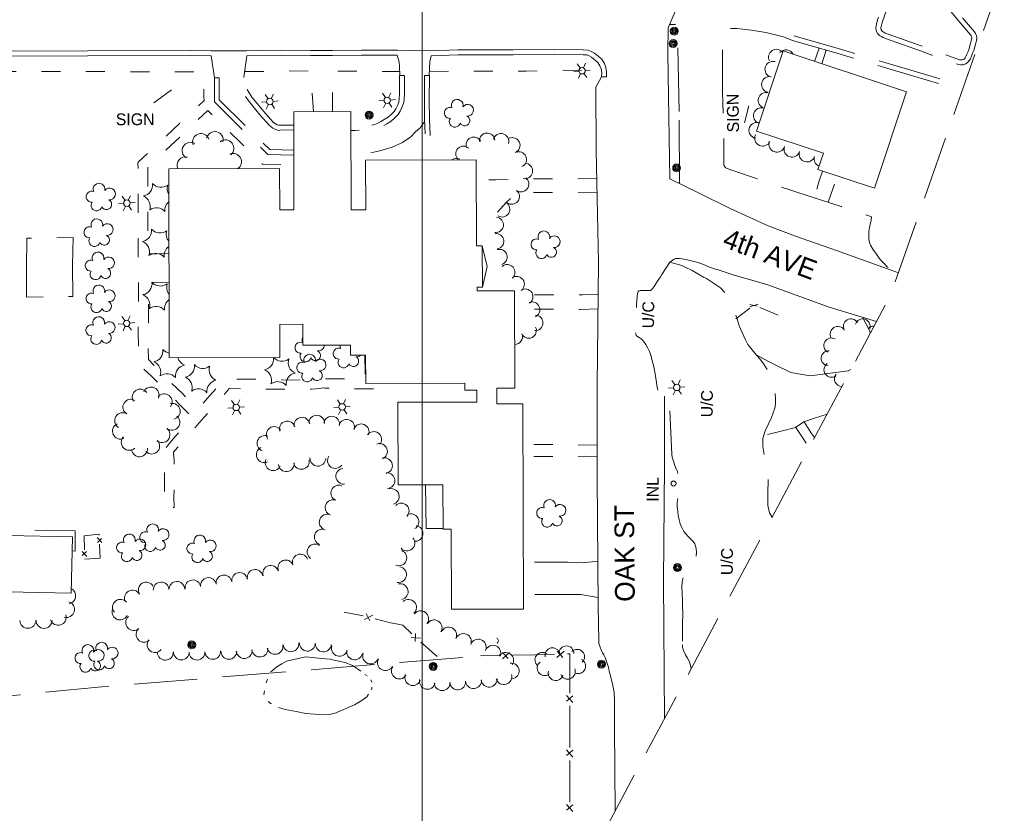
# Model space of a CAD drawing. Header units: feet. Extents: x 189384 to 191650, y 256970 to 258544.
# Tile 9 of 11: x 190796 to 191295, y 257575 to 257977. Entities that reach past the tile are written whole.
import ezdxf
from ezdxf.enums import TextEntityAlignment as Align

# ---------------------------------------------------------------- set-up
doc = ezdxf.new("R2010")
doc.units = ezdxf.units.FT
doc.header["$MEASUREMENT"] = 0
for name, pattern in [('DGN Style 3', [45.057933, 32.184238, -12.873695]), ('DGN Style 5', [22.528966, 9.655271, -12.873695]), ('DGN Style 6', [61.21442, 0.032184, -12.873695, 22.528966, -12.873695, 0.032184, -12.873695])]:
    doc.linetypes.add(name, pattern=pattern)
for name, color, linetype, lineweight in [('E_BMGRD', 73, 'Egr', 0), ('E_DWY', 73, 'DGN Style 3', 0), ('E_LAND_Vegetation', 21, 'Continuous', 0), ('E_MAP_GridLines', 251, 'Continuous', 0), ('E_MAP_Limits', 21, 'DGN Style 3', 0), ('E_MISCPROP', 40, 'Continuous', 0), ('E_MISCPROP_HvyDash', 54, 'DGN Style 3', 13), ('E_MISCPROP_HvyLine', 54, 'Continuous', 13), ('E_MISCPROP_Railing', 40, 'Continuous', 0), ('E_PATH_Sidewalk', 73, 'DGN Style 5', 0), ('E_RDWY', 40, 'Continuous', 13), ('E_RDWY_Name', 221, 'Continuous', 0), ('E_WTR', 251, 'DGN Style 6', 0)]:
    doc.layers.add(name, color=color, linetype=linetype, lineweight=lineweight)
doc.styles.add('Style-IGR_FONT_0', font='IGR_FONT_0.shx')
doc.linetypes.add('Egr', pattern='A,0.1,[13,dgnlstyle-ewdotudls.shx,S=0.0004,R=0,X=0,Y=0],0.1', length=0.2)

# ---------------------------------------------------------------- blocks, each defined once
blk = doc.blocks.new('UCR')
at = {"layer": 'E_RDWY_Name', "style": 'Style-IGR_FONT_0'}
blk.add_text('U/C', height=6, rotation=359.9999, dxfattribs=at).set_placement((-0.45, 0.4), align=Align.MIDDLE_CENTER)
blk = doc.blocks.new('UCA')
at = {"layer": 'E_BMGRD', "color": 51, "linetype": 'Continuous', "lineweight": 0, "style": 'Style-IGR_FONT_0'}
blk.add_text('U/C', height=6, rotation=359.9999, dxfattribs=at).set_placement((-0.45, 0), align=Align.MIDDLE_CENTER)
blk = doc.blocks.new('CULVRT')
at = {"layer": 'E_MISCPROP_Railing', "color": 40, "linetype": 'Continuous', "lineweight": 0}
blk.add_arc((10, 7.5), 12.5, 216.8789, 323.1184, dxfattribs=at)
blk = doc.blocks.new('INL_4')
at = {"layer": 'E_MISCPROP_Railing', "color": 40, "linetype": 'Continuous', "lineweight": 0, "style": 'Style-IGR_FONT_0'}
blk.add_text('INL', height=6, rotation=359.9999, dxfattribs=at).set_placement((-5.74, -3.01))
blk = doc.blocks.new('POLE_1')
at = {"layer": 'E_MISCPROP', "color": 20, "linetype": 'Continuous', "lineweight": 0}
for centre, radius in [((-0.01, 0.02), 2.02), ((-0.01, 0.03), 1.52), ((0, -0.01), 1.01), ((0, 0), 0.502)]:
    blk.add_circle(centre, radius, dxfattribs=at)
blk = doc.blocks.new('LTP_2')
at = {"layer": 'E_MISCPROP', "color": 20, "linetype": 'Continuous', "lineweight": 0}
for p, q in [((-1.63, 0.07), (-4.24, 0.14)), ((-0.8, 1.43), (-2, 3.73)), ((0.9, 1.42), (2.27, 3.65)), ((-0.88, -1.42), (-2.24, -3.61)), ((0.76, -1.47), (2, -3.65)), ((1.64, -0.02), (4.16, -0.09))]:
    blk.add_line(p, q, dxfattribs=at)
blk.add_circle((0, 0), 1.64, dxfattribs=at)
blk = doc.blocks.new('SIGN_3')
at = {"layer": 'E_MISCPROP', "color": 20, "linetype": 'Continuous', "lineweight": 0, "style": 'Style-IGR_FONT_0'}
blk.add_text('SIGN', height=6, rotation=360, dxfattribs=at).set_placement((-9.61, -0.01), align=Align.MIDDLE_LEFT)
blk = doc.blocks.new('SIGN_4')
at = {"layer": 'E_MISCPROP', "color": 20, "linetype": 'Continuous', "lineweight": 0, "style": 'Style-IGR_FONT_0'}
blk.add_text('SIGN', height=6, rotation=359.9999, dxfattribs=at).set_placement((-9.6, -0.01), align=Align.MIDDLE_LEFT)
blk = doc.blocks.new('TREE')
at = {"layer": 'E_LAND_Vegetation', "color": 93, "linetype": 'Continuous', "lineweight": 0}
for centre, radius, start, end in [((-1.47, 4.28), 2.78, 1.3945, 209.1675), ((3.57, 2.42), 2.97, 278.4236, 139.6575), ((-4.47, 0.2), 2.78, 78.0715, 279.0825), ((-2.01, -4.2), 2.61, 140.7796, 358.7122), ((3.46, -3.43), 2.97, 196.0744, 79.0477)]:
    blk.add_arc(centre, radius, start, end, dxfattribs=at)
blk = doc.blocks.new('PINEL')
at = {"layer": 'E_LAND_Vegetation', "color": 93, "linetype": 'Continuous', "lineweight": 0}
for centre, start, end in [((-8.14, 7.32), 275.2112, 0.9762), ((2.26, 10.71), 215.2112, 300.9762), ((10.41, 3.41), 155.2113, 240.9762), ((-10.4, -3.39), 335.2112, 60.9762), ((-2.25, -10.7), 35.2113, 120.9762), ((8.15, -7.3), 95.2113, 180.9762)]:
    blk.add_arc(centre, 5.72, start, end, dxfattribs=at)

msp = doc.modelspace()

# ---------------------------------------------------------------- linework, layer by layer
at = {"layer": 'E_DWY', "color": 51, "linetype": 'DGN Style 3', "lineweight": 0, "flags": 128}
for points in [[(191252.83, 257961.38), (191235.14, 257967.76), (191233.95, 257968.2), (191233, 257968.7), (191232.1, 257969.26), (191231.27, 257970.04), (191230.57, 257971.18), (191230.19, 257972.75), (191230.39, 257974.18), (191230.75, 257975.84), (191231.28, 257977.61), (191231.82, 257979.1), (191232.22, 257980.16), (191232.61, 257981.14), (191232.9, 257981.89), (191233.2, 257982.8), (191233.5, 257983.66), (191234.41, 257985.23), (191235.8, 257986), (191236.75, 257986.27), (191237.48, 257986.45), (191242.05, 257987.38), (191249.45, 257989.02), (191254.73, 257989.92), (191256.73, 257990.31), (191258.89, 257990.16), (191261.17, 257989.79), (191262.94, 257989.49), (191264.87, 257988.66), (191266.25, 257987.59), (191267.39, 257986.36), (191268.22, 257985.28), (191268.6, 257984.86), (191274.21, 257978.14)], [(191253.68, 257963.74), (191236, 257970.1), (191234.98, 257970.49), (191234.24, 257970.88), (191233.63, 257971.25), (191233.23, 257971.63), (191232.91, 257972.16), (191232.73, 257972.88), (191232.85, 257973.74), (191233.17, 257975.21), (191233.66, 257976.83), (191234.17, 257978.24), (191234.55, 257979.26), (191234.93, 257980.23), (191235.25, 257981.04), (191235.56, 257981.99), (191235.78, 257982.6), (191236.23, 257983.38), (191236.76, 257983.68), (191237.39, 257983.85), (191238.03, 257984.01), (191242.57, 257984.93), (191249.93, 257986.56), (191255.19, 257987.46), (191256.88, 257987.79), (191258.6, 257987.67), (191260.76, 257987.32), (191262.22, 257987.08), (191263.59, 257986.49), (191264.56, 257985.74), (191265.48, 257984.75), (191266.3, 257983.67), (191266.72, 257983.22), (191272.29, 257976.54)], [(191130.42, 257930.72), (191129.52, 257974.83), (191125.52, 257974.87)], [(191274.19, 257978.16), (191280.23, 257971.09), (191280.75, 257970.2), (191281.29, 257969.18), (191281.41, 257967.9), (191281.23, 257966.76), (191280.85, 257965.28), (191280.35, 257963.42), (191279.83, 257961.67), (191279.31, 257960.19), (191278.73, 257958.71), (191278.14, 257957.43), (191277.58, 257956.49), (191276.89, 257955.67), (191275.78, 257954.78), (191274.41, 257954.4), (191273.24, 257954.31), (191272.09, 257954.47), (191258.55, 257959.34), (191252.84, 257961.38)], [(191272.29, 257976.54), (191278.18, 257969.64), (191278.56, 257968.99), (191278.85, 257968.45), (191278.89, 257967.98), (191278.78, 257967.26), (191278.43, 257965.91), (191277.95, 257964.09), (191277.46, 257962.45), (191276.96, 257961.06), (191276.43, 257959.69), (191275.92, 257958.6), (191275.53, 257957.93), (191275.14, 257957.47), (191274.62, 257957.06), (191273.97, 257956.87), (191273.31, 257956.82), (191272.69, 257956.91), (191259.39, 257961.69), (191253.68, 257963.74)], [(191187.95, 257966.72), (191183.37, 257968.54), (191174.35, 257970.7), (191167.04, 257971.94), (191159.68, 257972.76), (191156.21, 257972.7), (191155.28, 257972.56), (191154.39, 257972.14), (191153.69, 257971.51), (191152.81, 257969.16), (191152.6, 257967.92), (191152.51, 257967.05), (191152.48, 257966.81), (191152.37, 257940.41), (191153.04, 257915.65), (191153.1, 257903.66), (191153.22, 257903.14), (191153.57, 257902.54), (191154.13, 257902.16), (191154.79, 257901.78), (191155.27, 257901.55), (191155.61, 257901.39), (191186.99, 257890.79), (191197.39, 257887.45), (191212.61, 257882.55), (191216.06, 257881.24), (191217.71, 257880.81), (191227.71, 257877.43), (191227.98, 257877.16), (191227.87, 257875.37), (191227.55, 257874.12), (191227, 257871.76), (191226.63, 257869.8), (191226.55, 257867.84), (191226.64, 257866.11), (191226.94, 257864.28), (191227.48, 257862.79), (191228.6, 257860.9), (191230.83, 257857.74), (191231.79, 257856.49), (191232.78, 257855.29), (191234.06, 257853.92), (191236, 257851.92), (191238.72, 257849.94)], [(191188.6, 257969.03), (191209.37, 257963.16), (191236.5, 257955.07), (191258.19, 257948.66), (191274.86, 257943.59)], [(191187.92, 257966.62), (191208.67, 257960.76), (191235.79, 257952.68), (191257.47, 257946.26), (191274.04, 257941.23)], [(190892.93, 257958.89), (190894.7, 257947.8)], [(190911.01, 257958.97), (190909.64, 257948.16)], [(190987.43, 257959.25), (190988.4, 257955.67), (190988.47, 257953.66), (190988.64, 257948.88)], [(191004.56, 257959), (191003.98, 257956.02), (191003.64, 257949.01)], [(190988.54, 257948.88), (190988.58, 257940.16), (190988.42, 257936.77), (190988.18, 257935.49), (190987.49, 257933.65), (190986.69, 257932.02), (190985.83, 257930.66), (190984.65, 257929.47), (190982.82, 257927.85), (190980.81, 257926.55), (190979.05, 257925.57), (190977.51, 257924.74), (190975.87, 257924.06), (190974.45, 257923.78), (190973.15, 257923.74), (190966.05, 257923.6), (190963.87, 257923.61)], [(190988.54, 257948.88), (190991.04, 257948.88), (190991.08, 257940.11), (190990.92, 257936.48), (190990.6, 257934.81), (190989.78, 257932.66), (190988.88, 257930.8), (190987.8, 257929.1), (190986.37, 257927.65), (190984.34, 257925.85), (190982.1, 257924.41), (190980.25, 257923.38), (190978.58, 257922.48), (190976.6, 257921.65), (190974.74, 257921.29), (190973.22, 257921.24), (190966.07, 257921.1), (190963.88, 257921.11)], [(191003.74, 257949.01), (191001.24, 257949.02), (191001.16, 257935.93), (191001.28, 257926.71), (191001.54, 257918.37), (191004.04, 257918.45)], [(191003.74, 257949.01), (191003.66, 257935.94), (191003.78, 257926.77), (191004.04, 257918.45)], [(190894.6, 257947.8), (190894.6, 257935.52), (190921.69, 257908.84), (190934.94, 257908.58)], [(190894.6, 257947.8), (190897.1, 257947.8), (190897.1, 257936.56), (190922.73, 257911.32), (190934.94, 257911.08)], [(190934.92, 257921.28), (190928.26, 257921.32), (190927.39, 257921.1), (190925.57, 257921.58), (190924.33, 257922.23), (190923.48, 257922.84), (190922.51, 257923.53), (190917.73, 257928.98), (190911.58, 257936.54), (190908.26, 257941.84), (190907.49, 257944.09), (190907.33, 257945.1), (190907.26, 257946.25), (190907.24, 257948.13), (190909.74, 257948.16)], [(190934.91, 257923.78), (190927.95, 257923.82), (190927.4, 257923.68), (190926.48, 257923.92), (190925.64, 257924.36), (190924.94, 257924.87), (190924.21, 257925.39), (190919.64, 257930.6), (190913.62, 257938), (190910.53, 257942.92), (190909.92, 257944.69), (190909.82, 257945.36), (190909.76, 257946.34), (190909.74, 257948.16)], [(191130.65, 257894.08), (191130.42, 257930.75)], [(191001.02, 257925.27), (190998.94, 257922.46), (190996.56, 257920.27), (190994.21, 257917.9), (190990.01, 257915.02), (190984.74, 257912.53), (190978.49, 257910.67), (190971.6, 257909.17), (190963.9, 257908.89)], [(190799.27, 257836.57), (190799.36, 257851.25), (190799.44, 257866.4), (190812.32, 257866.62), (190822.96, 257866.7)], [(190822.94, 257866.7), (190822.72, 257852.6), (190822.87, 257836.75), (190822.86, 257836.75), (190813.58, 257836.84), (190799.27, 257836.57)], [(191125.69, 257854.16), (191121.68, 257847.97), (191120.95, 257846.85), (191120.17, 257845.67), (191119.49, 257844.62), (191118.53, 257843.24), (191117.65, 257841.96), (191116.94, 257840.88), (191116.46, 257840.15), (191115.9, 257839.8), (191114.79, 257839.86), (191113.57, 257839.86), (191112.09, 257839.88), (191110.88, 257839.86), (191109.95, 257839.77), (191109.61, 257839.43), (191109.3, 257838.4), (191109.15, 257836.61), (191109.01, 257834.8), (191108.83, 257832.63), (191108.65, 257830.39), (191108.52, 257828.55), (191108.45, 257826.47), (191108.39, 257824.68), (191108.4, 257822.85), (191108.45, 257821.42), (191108.47, 257820.06), (191108.5, 257818.73), (191108.51, 257817.76), (191108.61, 257817.08), (191109.24, 257816.56), (191110.15, 257816.08), (191111.08, 257815.43), (191112.38, 257814.2), (191113.52, 257812.46), (191114.49, 257810.58), (191115.29, 257809), (191116.03, 257807.01), (191116.75, 257804.18), (191117.34, 257802), (191117.72, 257800.25), (191118.2, 257797.55), (191118.63, 257795.19), (191118.93, 257793.28), (191119.15, 257791.68), (191119.38, 257790.2), (191119.72, 257788.95), (191123.05, 257786.31), (191123.9, 257785.42), (191124.45, 257784.68), (191124.91, 257783.6), (191125.24, 257782.43), (191125.5, 257780.75), (191126.73, 257756.8), (191126.91, 257755.38), (191127.48, 257753.23), (191128.19, 257751.03), (191128.81, 257749.46), (191129.5, 257747.98), (191129.99, 257746.08), (191130.48, 257743.87), (191130.75, 257741.73), (191130.63, 257739.88), (191130.32, 257738.51), (191129.77, 257735.57), (191129.57, 257733.61), (191129.46, 257731.94), (191129.46, 257730.03), (191129.68, 257727.86), (191129.92, 257725.87), (191130.35, 257723.51), (191130.9, 257721.56), (191131.59, 257719.92), (191132.22, 257718.7), (191132.84, 257717.67), (191133.8, 257716.34), (191135.03, 257715.05), (191136.36, 257713.65), (191137.45, 257712.51), (191138.28, 257711.33), (191139.03, 257709.04), (191139.2, 257707.01), (191138.92, 257704.63), (191137.19, 257700.4), (191136.43, 257699.11), (191135.45, 257697.77), (191134.47, 257696.82), (191133.19, 257695.35), (191132.44, 257694.06), (191131.89, 257692.31), (191131.73, 257689.29), (191131.92, 257686.1), (191132.04, 257682.64), (191132.18, 257679.42), (191132.23, 257676.88), (191132.33, 257674.65), (191132.11, 257671.87), (191132.07, 257669.61), (191132.04, 257666.82), (191132.04, 257663.59), (191132.1, 257661.7), (191132.13, 257660.19)], [(191125.69, 257854.16), (191131.72, 257852.55), (191133.53, 257851.71), (191136.98, 257849.99), (191142.84, 257846.62), (191144.3, 257845.92), (191146.83, 257844.23), (191149.41, 257842.61), (191151.38, 257841.18), (191153.57, 257838.88), (191155.22, 257836.39), (191157.28, 257832.14), (191159.77, 257825.51), (191160.9, 257822.01), (191162.37, 257818.53), (191164.01, 257814.77), (191165.28, 257812.44), (191166.14, 257811.43), (191168.05, 257808.99), (191169.63, 257807.14), (191171.16, 257805.45), (191173.39, 257802.55), (191175.62, 257798.75), (191177.3, 257795.11), (191179.11, 257788.33), (191179.32, 257784.9), (191179.23, 257782.62), (191179.07, 257781.05), (191178.95, 257780.21), (191177.19, 257775.37), (191175.96, 257772.63), (191174.1, 257768.75), (191172.9, 257764.85), (191172.92, 257760.69), (191173.64, 257756.44), (191174.52, 257752.01), (191175.1, 257748.69), (191175.41, 257746.26), (191175.56, 257744.82), (191175.59, 257742.07), (191175.47, 257738.65), (191175.34, 257734.74), (191175.45, 257730.78), (191176.31, 257727.03), (191177.55, 257724.85)], [(191227.38, 257818.18), (191227.1, 257819.3), (191223.35, 257826.39)], [(191169.5, 257807.3), (191176.11, 257803.71), (191179.11, 257802.13), (191187, 257798.3)], [(191187, 257798.3), (191196.87, 257796.61), (191216.16, 257799.07), (191217.52, 257799.73)], [(191205.44, 257777.1), (191199.06, 257775.02), (191193.7, 257773.23), (191189.42, 257770.29), (191181.48, 257768.26), (191172.98, 257766.23), (191173.3, 257766.17)], [(190822.47, 257707.75), (190824.01, 257707.71), (190823.97, 257717.92), (190791.55, 257718.42), (190791.59, 257715.51)], [(191089.09, 257702.53), (191086.23, 257702.14), (191084.47, 257702.08), (191083.12, 257701.92), (191081.65, 257701.77), (191079.76, 257701.84), (191078.55, 257701.73), (191076.02, 257701.9), (191073.86, 257702.03), (191071.81, 257702.05), (191069.18, 257702.07), (191067.23, 257702.02), (191064.87, 257702.03), (191062.42, 257701.97), (191060.57, 257702.01), (191058.53, 257702.05), (191056.54, 257702.13), (191054.38, 257702.13), (191052.22, 257702.06), (191051.33, 257702.05)], [(191089.21, 257684.05), (191080.53, 257685.69), (191061.33, 257685.65), (191051.36, 257685.73)], [(191132.13, 257660.19), (191132.17, 257659), (191132.66, 257657.21), (191133.64, 257655.01), (191134.71, 257653.28), (191135.59, 257651.5), (191136.39, 257649.03), (191136.49, 257647.94)], [(190307.65, 257339.9), (190336.96, 257406.19), (190371.26, 257481.71), (190412.41, 257575.32), (190426.45, 257606.83), (190736.05, 257628.86), (190837.57, 257638.83), (191029.7, 257654.47)]]:
    msp.add_lwpolyline(points, dxfattribs=at)
at = {"layer": 'E_LAND_Vegetation', "color": 93, "linetype": 'Continuous', "lineweight": 0}
for centre, radius, start, end in [((191179.82, 257958.19), 4.03, 38.8375, 207.4005), ((191184.58, 257957.92), 4.03, 26.5313, 138.9652), ((191177.96, 257952.08), 4.03, 74.457, 254.4416), ((191176.24, 257944.38), 4.03, 78.9603, 258.945), ((191174.55, 257936.33), 4.03, 74.242, 254.2267), ((191172.12, 257928.57), 4.03, 72.2782, 252.2629), ((191169.87, 257921.1), 4.03, 78.9154, 258.9), ((190887.83, 257915.22), 4.26, 19.7147, 199.6994), ((190894.84, 257916.23), 4.26, 346.7671, 166.7518), ((191032.99, 257915.83), 3.93, 4.3541, 184.3388), ((191040.01, 257915.57), 3.93, 343.2245, 163.2091), ((191172.76, 257917.14), 4.03, 155.5716, 335.5562), ((190882.51, 257910.8), 4.26, 58.5568, 238.5414), ((190900.24, 257911.99), 4.26, 308.6433, 128.628), ((191026.24, 257913.79), 3.93, 24.185, 204.1697), ((191045.77, 257913.51), 3.93, 294.5117, 114.4964), ((191179.98, 257914.13), 4.03, 161.6564, 341.6411), ((190904.12, 257905.15), 4.26, 305.4972, 112.6623), ((191021, 257909.17), 3.93, 45.9785, 225.9632), ((191049.03, 257906.35), 3.93, 294.5117, 114.4964), ((191187.63, 257911.59), 4.03, 161.5905, 341.5751), ((191195.26, 257909.08), 4.03, 162.2434, 342.228), ((190879.96, 257903.39), 4.26, 75.0231, 204.5396), ((191017.43, 257902.94), 3.93, 63.5477, 126.9617), ((191052.14, 257900.49), 3.93, 257.4745, 77.4592), ((191202.93, 257906.63), 4.03, 162.2434, 247.7682), ((190857.51, 257893.45), 5.72, 281.2383, 7.0032), ((190867.5, 257897.92), 5.72, 221.2383, 307.0032), ((191050.18, 257893.81), 3.93, 232.9751, 52.9598), ((190876.36, 257891.51), 5.72, 161.2383, 211.182), ((191045.45, 257887.53), 3.93, 232.9751, 52.9598), ((190856.39, 257882.56), 5.72, 341.2383, 67.0032), ((190875.24, 257880.62), 5.72, 131.1894, 187.0033), ((191040.59, 257881.08), 3.93, 238.7716, 58.7563), ((190865.26, 257876.15), 5.72, 41.2383, 127.0032), ((191037.32, 257873.17), 3.93, 262.8301, 82.8147), ((190857.09, 257870.32), 5.72, 281.2383, 7.0032), ((190867.07, 257874.79), 5.72, 221.2383, 307.0032), ((190875.94, 257868.38), 5.72, 161.2383, 219.3716), ((191037.53, 257864.83), 3.93, 277.8452, 97.8299), ((190855.96, 257859.43), 5.72, 341.2383, 67.0032), ((190864.83, 257853.02), 5.72, 41.2383, 127.0032), ((190874.82, 257857.49), 5.72, 125.1993, 187.0033), ((191039.27, 257856.84), 3.93, 287.1398, 107.1245), ((191043.18, 257849.08), 3.93, 311.5325, 131.5172), ((190857.27, 257843.38), 5.72, 281.2383, 7.0032), ((190867.25, 257847.85), 5.72, 221.2383, 307.0032), ((191047.96, 257843.09), 3.93, 306.2697, 126.2544), ((190876.12, 257841.44), 5.72, 161.2383, 217.289), ((191052.33, 257836.7), 3.93, 302.9103, 122.8949), ((190856.15, 257832.5), 5.72, 341.2383, 67.0032), ((190875, 257830.56), 5.72, 126.7895, 187.0033), ((191055.82, 257830.12), 3.93, 292.1159, 112.1006), ((190865.01, 257826.08), 5.72, 41.2383, 127.0032), ((191057.38, 257823.44), 3.93, 268.4425, 88.4272), ((191217.54, 257821.63), 3.85, 29.997, 209.9817), ((191223.48, 257821.59), 3.85, 341.6816, 161.6663), ((191054.05, 257819.58), 3.93, 205.7897, 25.7744), ((191210.87, 257817.78), 3.85, 29.997, 209.9817), ((191228.96, 257817.91), 3.85, 85.1334, 134.6858), ((190942.08, 257814.7), 2.97, 148.7605, 205.6846), ((191046.99, 257816.47), 3.93, 270.0608, 21.7062), ((191207.68, 257811.93), 3.85, 60.084, 240.0687), ((190862.8, 257809.25), 5.72, 281.2383, 7.0032), ((190872.79, 257813.72), 5.72, 221.2383, 258.2186), ((190938.34, 257810.84), 2.78, 67.4216, 275.1946), ((190945.86, 257806.91), 2.61, 206.8067, 64.7393), ((190947.38, 257812.22), 2.97, 262.1015, 359.3814), ((190957.67, 257807.85), 2.78, 67.4216, 275.1946), ((190961.42, 257811.7), 2.97, 170.3003, 205.6846), ((191206.3, 257805.48), 3.85, 86.5808, 266.5654), ((190881.66, 257807.31), 5.72, 195.7078, 247.0033), ((190918.97, 257805.22), 5.72, 281.2383, 6.3944), ((190928.96, 257809.69), 5.72, 222.0512, 307.0032), ((190937.82, 257803.28), 5.72, 161.2383, 247.0033), ((190940.84, 257806.45), 2.78, 144.0986, 345.1096), ((190960.18, 257803.45), 2.78, 144.0986, 345.1096), ((190965.2, 257803.91), 2.61, 206.8067, 64.7393), ((190966.72, 257809.22), 2.97, 262.1015, 311.5174), ((190861.68, 257798.37), 5.72, 341.2383, 67.0032), ((190880.53, 257796.43), 5.72, 101.2383, 187.0033), ((190917.85, 257794.34), 5.72, 341.2383, 67.0032), ((191207.73, 257799.67), 3.85, 125.0911, 305.0758), ((190870.55, 257791.96), 5.72, 41.2383, 127.0032), ((190936.7, 257792.4), 5.72, 101.2383, 187.0033), ((191213.09, 257795.04), 3.85, 141.5802, 268.1819), ((190856.96, 257785.82), 4.03, 33.9251, 213.9098), ((190862.53, 257786.86), 4.03, 336.5725, 156.5571), ((190926.71, 257787.92), 5.72, 41.2383, 127.0032), ((190852.24, 257780.69), 4.03, 58.665, 238.6496), ((190869.16, 257783.43), 4.03, 321.2233, 141.208), ((190873.26, 257778.55), 4.03, 282.0674, 102.0521), ((190848.06, 257773.81), 4.03, 58.665, 238.6496), ((190873.1, 257773), 4.03, 230.8564, 50.8411), ((190939.03, 257771.57), 3.99, 9.2542, 189.2389), ((190946.52, 257772.57), 3.99, 358.3469, 178.3316), ((190954.12, 257772.05), 3.99, 349.2176, 169.2023), ((190961.71, 257770.46), 3.99, 343.5105, 163.4952), ((190846.95, 257768.51), 4.03, 114.8992, 294.8839), ((190868.06, 257766.72), 4.03, 230.6621, 50.6468), ((190925.01, 257766.82), 3.99, 36.164, 216.1487), ((190931.59, 257769.6), 3.99, 16.3515, 196.3362), ((190969.09, 257768.16), 3.99, 336.9753, 156.9599), ((190851.42, 257762.82), 4.03, 134.4512, 314.4359), ((190920.29, 257762.31), 3.99, 69.3107, 249.2953), ((190975.48, 257764.29), 3.99, 324.4725, 144.4572), ((190856.65, 257759.56), 4.03, 185.0795, 5.0641), ((190862.82, 257760.95), 4.03, 223.9626, 43.9473), ((190919.93, 257756.55), 3.99, 114.7325, 294.7172), ((190978.4, 257758.24), 3.99, 289.8548, 109.8395), ((190924.39, 257752.49), 3.99, 155.3881, 335.3728), ((190938.76, 257753.14), 3.99, 192.4058, 12.3905), ((190947.09, 257754.76), 3.99, 177.5263, 357.5109), ((190956, 257753.58), 3.99, 145.0167, 325.0014), ((190980.91, 257751), 3.99, 281.5725, 101.5572), ((190931.11, 257751.99), 3.99, 186.2889, 6.2735), ((190960.25, 257745.65), 3.99, 95.5511, 275.5358), ((190982.16, 257743.37), 3.99, 275.2584, 95.243), ((190957.75, 257737.13), 3.99, 68.3719, 248.3566), ((190984.4, 257735.37), 3.99, 284.958, 104.9427), ((190954.81, 257729.72), 3.99, 68.3719, 248.3566), ((190989.43, 257728.02), 3.99, 315.0175, 135.0022), ((190951.81, 257722.39), 3.99, 69.6178, 249.6025), ((190994.39, 257722.54), 3.99, 299.4149, 119.3995), ((190996.45, 257716.6), 3.99, 262.179, 82.1637), ((190949.34, 257714.79), 3.99, 68.911, 248.8956), ((190992.32, 257711.75), 3.99, 221.5407, 41.5254), ((190945.68, 257707.24), 3.99, 55.7373, 235.722), ((190938.19, 257702.12), 3.99, 21.4863, 201.471), ((190988.2, 257704.21), 3.99, 248.1004, 68.0851), ((190923.18, 257696.43), 3.99, 18.1398, 198.1245), ((190930.83, 257699.15), 3.99, 22.284, 202.2687), ((190988.04, 257695.76), 4.02, 261.2794, 81.264), ((190891.59, 257690.22), 3.99, 8.5997, 188.5844), ((190899.49, 257691.53), 3.99, 9.5961, 189.5808), ((190907.4, 257692.76), 3.99, 10.5897, 190.5744), ((190915.29, 257694.33), 3.99, 12.4588, 192.4435), ((190860.05, 257687.86), 4.02, 29.9601, 209.9448), ((190867.59, 257687.94), 3.99, 2.2697, 182.2544), ((190875.56, 257688.26), 3.99, 2.2697, 182.2544), ((190883.7, 257689.05), 3.99, 8.3893, 188.374), ((190988.89, 257687.06), 4.02, 282.7799, 102.7646), ((190820.18, 257684.94), 4.07, 280.5815, 62.2201), ((190853.09, 257683.85), 4.02, 29.9601, 209.9448), ((190819.62, 257678.07), 4.07, 253.0824, 73.067), ((190846.99, 257679.17), 4.02, 38.974, 218.9587), ((190993.14, 257679.1), 4.02, 312.1284, 132.1131), ((190815.4, 257674.09), 4.07, 197.9134, 17.8981), ((190846.7, 257676.72), 4.02, 153.5367, 333.5213), ((190853.65, 257671.43), 4.02, 131.442, 311.4267), ((190999.28, 257673.36), 4.02, 322.7598, 142.7445), ((190799.99, 257672.55), 4.07, 181.539, 1.5237), ((190808.21, 257672.52), 4.07, 179.226, 359.2107), ((191006.09, 257668.74), 4.02, 328.3737, 148.3584), ((191013.5, 257665.05), 4.02, 335.3625, 155.3472), ((190858.96, 257665.4), 4.02, 131.2456, 311.2303), ((191020.93, 257661.82), 4.02, 337.2779, 157.2626), ((190864.51, 257660.24), 4.02, 142.6118, 322.5965), ((190925.39, 257659.31), 4.02, 191.8121, 11.7968), ((190933.44, 257660.62), 4.02, 188.2761, 8.2607), ((190941.81, 257660.93), 4.02, 178.1604, 358.1451), ((190949.91, 257660.55), 4.02, 176.1041, 356.0888), ((190958.08, 257658.35), 4.02, 164.3157, 344.3004), ((191028.49, 257658.94), 4.02, 338.7539, 158.7386), ((191035.91, 257655.86), 4.02, 338.8651, 158.8498), ((191073.19, 257655.75), 3.8, 358.9452, 178.9299), ((190869.73, 257656.34), 4.02, 181.6808, 1.6655), ((190877.85, 257656.49), 4.02, 179.4204, 359.4051), ((190885.76, 257656.42), 4.02, 182.7683, 2.753), ((190893.78, 257656.8), 4.02, 182.7683, 2.753), ((190901.95, 257656.81), 4.02, 178.7646, 358.7493), ((190909.75, 257657.19), 4.02, 184.7501, 4.7348), ((190917.69, 257657.95), 4.02, 186.2071, 6.1918), ((190965.8, 257656.54), 4.02, 167.1662, 347.1508), ((190973.88, 257654.43), 4.02, 158.2027, 338.1874), ((191042.41, 257652.2), 4.02, 324.7853, 144.77), ((191061.04, 257652.47), 3.8, 52.9348, 232.9195), ((191066.15, 257654.79), 3.8, 12.2602, 192.2449), ((191078.61, 257654.02), 3.8, 313.2914, 133.2761), ((190981.4, 257651.07), 4.02, 152.226, 332.2107), ((190988.46, 257646.82), 4.02, 146.3219, 326.3066), ((191045.18, 257646.85), 4.02, 276.7683, 96.7529), ((191062.17, 257648.3), 3.8, 126.7981, 306.7827), ((191079.18, 257649.3), 3.8, 244.6366, 64.6213), ((190995.26, 257643.48), 4.02, 157.8609, 337.8456), ((191041.49, 257643.95), 4.02, 197.1933, 17.1779), ((191067.79, 257645.8), 3.8, 164.6616, 344.6463), ((191073.89, 257646.46), 3.8, 202.545, 22.5296), ((191002.68, 257641.58), 4.02, 167.4189, 347.4036), ((191010.2, 257640.91), 4.02, 180.3027, 0.2874), ((191018.05, 257641.31), 4.02, 184.622, 4.6067), ((191026.06, 257641.97), 4.02, 184.7388, 4.7234), ((191034.01, 257642.68), 4.02, 186.0699, 6.0546)]:
    msp.add_arc(centre, radius, start, end, dxfattribs=at)
at = {"layer": 'E_MAP_GridLines', "color": 161, "linetype": 'Continuous', "lineweight": 0}
msp.add_line((191000, 257000), (191000, 258500), dxfattribs=at)
at = {"layer": 'E_MAP_Limits', "color": 73, "linetype": 'DGN Style 3', "lineweight": 0, "flags": 128}
msp.add_lwpolyline([(191295.36, 258002.14), (191237.78, 257837.66), (190873.22, 257154.83)], dxfattribs=at)
at = {"layer": 'E_MISCPROP', "color": 20, "linetype": 'Continuous', "lineweight": 0}
for p, q in [((190863.88, 257935.04), (190872.84, 257941.65)), ((191163.56, 257924.94), (191165.82, 257933.58))]:
    msp.add_line(p, q, dxfattribs=at)
at = {"layer": 'E_MISCPROP_HvyDash', "color": 241, "linetype": 'DGN Style 3', "lineweight": 13, "flags": 128}
msp.add_lwpolyline([(191001.68, 257741.33), (191002.12, 257719.19), (191010.61, 257719.06)], dxfattribs=at)
at = {"layer": 'E_MISCPROP_HvyLine', "color": 241, "linetype": 'Continuous', "lineweight": 13, "flags": 128}
for points in [[(191183.17, 257961.38), (191245.7, 257940.71), (191229.5, 257891.72), (191200.84, 257901.19), (191203.58, 257909.48), (191169.72, 257920.68)], [(190871.44, 257901.61), (190871.63, 257805.76), (190927.8, 257805.86), (190927.76, 257822.7), (190939.53, 257822.72), (190939.55, 257812.16), (190963.61, 257812.21), (190963.62, 257806.98), (190971.36, 257807), (190971.39, 257792.72), (191021.63, 257792.82), (191021.64, 257789.28), (191027.71, 257789.3), (191027.72, 257783.23), (190987.71, 257783.15), (190987.79, 257741.3), (191010.57, 257741.35), (191010.61, 257718.86), (191014.81, 257718.87), (191014.89, 257678.2), (191051.38, 257678.27), (191051.18, 257782.36), (191037.9, 257782.33), (191037.89, 257790.25), (191047.03, 257790.26), (191046.94, 257839.7), (191027.98, 257839.66), (191027.98, 257841.57), (191030.59, 257841.58), (191030.55, 257862.58), (191027.59, 257862.58), (191027.5, 257906.11), (190971.35, 257906), (190971.4, 257880.8), (190963.96, 257880.79), (190963.86, 257930.64), (190934.9, 257930.58), (190935, 257880.78), (190927.75, 257880.77), (190927.71, 257901.72)], [(191030.59, 257841.58), (191033, 257852.1), (191030.55, 257862.58)], [(190789.45, 257687.04), (190790.03, 257715.54), (190822.61, 257714.88), (190822.03, 257686.38)]]:
    msp.add_lwpolyline(points, close=True, dxfattribs=at)
at = {"layer": 'E_MISCPROP_Railing', "color": 40, "linetype": 'Continuous', "lineweight": 0}
for p, q in [((191166.24, 257831.61), (191170.43, 257833.01)), ((191166.33, 257832.71), (191170.05, 257831.98)), ((190837.54, 257711.99), (190835.11, 257714.5)), ((190835.24, 257711.99), (190837.38, 257714.09)), ((190827.51, 257707.5), (190829.9, 257704.91)), ((190829.82, 257707.44), (190827.62, 257705.38)), ((190970.7, 257672.97), (190974.97, 257675.13)), ((190971.64, 257675.98), (190973.5, 257672.33)), ((190996.67, 257665.92), (190996.53, 257661.83)), ((190994.39, 257663.76), (190999.17, 257663.56)), ((191040.77, 257652.99), (191044.39, 257656.29)), ((191040.87, 257656.21), (191043.71, 257653.13)), ((191068.42, 257653.62), (191072.03, 257656.92)), ((191068.51, 257656.84), (191071.36, 257653.76)), ((191073.27, 257634.48), (191076.48, 257630.79)), ((191076.48, 257634.31), (191073.33, 257631.54)), ((191073.25, 257606.83), (191076.46, 257603.14)), ((191076.46, 257606.66), (191073.31, 257603.88)), ((191073.23, 257579.17), (191076.44, 257575.48)), ((191076.44, 257579), (191073.29, 257576.23))]:
    msp.add_line(p, q, dxfattribs=at)
at = {"layer": 'E_MISCPROP_Railing', "color": 40, "linetype": 'Continuous', "lineweight": 0, "flags": 128}
for points in [[(191159.13, 257825.49), (191166.21, 257830.92)], [(191171.32, 257831.19), (191180.69, 257827.3)], [(190836.11, 257715.76), (190836.09, 257716.18), (190828.51, 257715.46)], [(190828.51, 257715.46), (190828.72, 257708.36)], [(190836.73, 257704.05), (190836.36, 257711.1)], [(190828.86, 257703.67), (190828.87, 257703.49), (190836.74, 257704.05)], [(190960.54, 257676.61), (190969.29, 257675.07), (190970.03, 257674.88)], [(190976.21, 257673.31), (190983.95, 257671.35), (190986.86, 257670.73)], [(190986.86, 257670.73), (190990.21, 257670.03), (190994.73, 257665.75)], [(190999.39, 257661.4), (191007.58, 257654.11)], [(191029.7, 257654.47), (191039.58, 257654.69)], [(191046.11, 257654.84), (191057.35, 257655.1)], [(191057.35, 257655.1), (191067.23, 257655.32)], [(191073.76, 257655.47), (191075.01, 257655.5), (191075, 257645.51)], [(191075, 257645.51), (191075, 257635.63)], [(191074.99, 257629.1), (191074.98, 257617.86)], [(191074.98, 257617.86), (191074.97, 257607.98)], [(191074.97, 257601.45), (191074.96, 257590.21)], [(191074.96, 257590.21), (191074.95, 257580.33)]]:
    msp.add_lwpolyline(points, dxfattribs=at)
at = {"layer": 'E_MISCPROP_Railing', "color": 40, "linetype": 'Continuous', "lineweight": 0}
msp.add_circle((191127.55, 257741.94), 1.28, dxfattribs=at)
at = {"layer": 'E_PATH_Sidewalk', "color": 51, "linetype": 'DGN Style 5', "lineweight": 0, "flags": 128}
for points in [[(191201.4, 257962.81), (191199.15, 257956.1)], [(191202.79, 257954.89), (191204.99, 257961.8)], [(190694.29, 257951.24), (190702.92, 257951.38), (190714.6, 257950.99), (190734.49, 257951.03), (190744.15, 257951.16), (190761.73, 257951), (190777.42, 257951.1), (190795.05, 257950.9), (190821.37, 257950.9), (190841.98, 257950.97), (190861.02, 257950.8), (190877.11, 257950.76), (190887.51, 257950.79), (190888.29, 257949.98), (190888.8, 257949.4), (190889.28, 257948.82), (190889.48, 257948.45), (190889.53, 257947.93), (190889.54, 257946.83), (190889.38, 257944.86), (190889.29, 257943.16), (190889.25, 257941.55), (190889.33, 257939.83), (190889.35, 257938.33), (190889.45, 257936.33), (190876.86, 257924.64), (190865.29, 257913.62), (190855.97, 257904.89), (190855.84, 257904.65), (190855.97, 257897.5), (190856.03, 257878.49), (190856.02, 257863.05), (190856.05, 257849.03), (190856.14, 257834.86), (190856, 257818.66), (190856.06, 257810.54), (190856.04, 257802.94), (190856.21, 257802.39), (190862.65, 257796.43), (190869.94, 257789.23), (190876.47, 257782.52), (190883.23, 257775.64), (190879.73, 257771.44), (190873.63, 257764.58), (190869.66, 257759.62), (190869.56, 257759.34), (190869.42, 257750.93), (190869.28, 257738.64), (190869.28, 257729.39), (190871.55, 257729.45), (190874.3, 257729.84), (190874.13, 257735.22), (190874.25, 257741.03), (190874.16, 257748.85), (190874.21, 257753.54), (190873.94, 257757.17), (190873.95, 257757.64), (190874.53, 257758.71), (190877.39, 257761.84), (190884.03, 257769.46), (190889.39, 257775.58), (190894.31, 257780.93), (190898.47, 257785.68), (190900.8, 257788.5), (190901.46, 257789.36), (190901.88, 257789.93), (190902.1, 257790.18), (190908.04, 257790.04), (190918, 257789.9), (190926.01, 257789.78), (190934, 257789.74), (190938.27, 257789.67), (190939.88, 257789.64), (190941.19, 257789.85), (190943.83, 257789.86), (190946.03, 257790.06), (190947.56, 257790.22), (190948.76, 257790.25), (190949.83, 257790.42), (190950.65, 257790.36), (190955.71, 257790.08), (190961.02, 257790.08), (190971.15, 257789.93), (190976.07, 257789.99), (190976.19, 257792.73)], [(190909.98, 257950.9), (190917.56, 257950.94), (190928.66, 257951.31), (190943.46, 257951.2), (190944, 257950.9), (190944.43, 257950.08), (190944.42, 257948.96), (190944.37, 257947.17), (190944.46, 257944.26), (190944.17, 257939.87), (190944.84, 257930.6)], [(190954.5, 257930.62), (190954.56, 257938.24), (190954.64, 257942.56), (190954.74, 257946.4), (190954.78, 257947.81), (190954.89, 257949.09), (190954.98, 257950.17), (190955.08, 257950.89), (190955.1, 257951.02), (190963.68, 257951.2), (190973.18, 257951.13), (190980.11, 257951.02), (190988.56, 257950.98)], [(191003.74, 257951.03), (191016.04, 257951.2), (191028.59, 257951.16), (191042.81, 257951.15), (191052.83, 257951.15), (191066.73, 257951.57), (191076.35, 257951.56), (191080.09, 257951.72), (191080.77, 257951.49), (191081.36, 257951.15), (191082, 257950.43), (191082.58, 257949.67), (191083.38, 257948.67), (191088.28, 257943.35)], [(190871.52, 257858.7), (190865.25, 257858.42), (190861.05, 257858.38), (190860.8, 257858.37), (190860.81, 257871.42), (190860.79, 257880.84), (190860.69, 257886.56), (190860.86, 257897.88), (190860.78, 257902.68), (190863.24, 257904.65), (190881.37, 257921.79), (190891.26, 257931.12), (190899.48, 257923.17), (190907.95, 257914.92), (190912.56, 257910.33), (190919.07, 257903.9), (190934.95, 257903.85)], [(191203.21, 257900.4), (191201.31, 257894.93), (191200.28, 257891.21), (191198.98, 257886.94)], [(191088.63, 257896.73), (191074.24, 257896.5), (191057.91, 257896.49), (191047.82, 257896.18), (191037.45, 257896.09), (191027.52, 257895.74)], [(191205.95, 257884.69), (191207.41, 257888.54), (191209.74, 257895.37), (191210.47, 257898.01)], [(191088.76, 257889.75), (191079.02, 257889.52), (191067.85, 257889.55), (191055.22, 257889.52), (191047.52, 257889.31), (191047.27, 257889.11), (191042.65, 257884.43), (191036.79, 257878.11), (191036.54, 257878.05), (191027.56, 257877.62)], [(190970.93, 257807), (190971.11, 257797.51), (190970.98, 257794.97), (190970.96, 257794.8), (190966.91, 257794.77), (190960.22, 257795.01), (190954.93, 257795.01), (190952.51, 257795.02), (190950.95, 257794.97), (190949.09, 257794.93), (190945.18, 257794.54), (190942.58, 257794.42), (190941.16, 257794.2), (190940.86, 257794.14), (190940.73, 257794.11), (190940.46, 257794.09), (190938.21, 257794.36), (190918.73, 257794.79), (190901.45, 257794.92), (190899.78, 257794.85), (190899.6, 257794.81), (190897.06, 257791.86), (190889.98, 257783.92), (190886.27, 257779.74), (190883.16, 257782.36), (190878.47, 257787.62), (190871.71, 257794.09), (190866.98, 257798.83), (190861.17, 257804.87), (190861.09, 257812.14), (190861.12, 257827.08), (190861.25, 257843.66), (190863.77, 257843.91), (190871.55, 257843.7)], [(191089.27, 257837.91), (191081.59, 257837.67), (191070.55, 257837.66), (191058.55, 257837.68), (191052.12, 257837.76), (191046.94, 257837.29)], [(191089.21, 257830.59), (191080.17, 257830.28), (191067.86, 257830.4), (191057.45, 257830.37), (191052.51, 257830.25), (191046.96, 257830.29)], [(191189.52, 257770.36), (191193.29, 257764.74), (191195.94, 257760.84), (191196.4, 257760.15)], [(191193.78, 257773.25), (191197.22, 257767.83), (191199.11, 257765.23)], [(191088.82, 257761.45), (191079.08, 257761.54), (191069.03, 257761.81), (191062.48, 257761.74), (191058.06, 257761.75), (191054.88, 257761.75), (191051.22, 257761.68)], [(191088.81, 257755.68), (191082.2, 257755.8), (191073.5, 257755.58), (191064.38, 257755.61), (191057.88, 257755.64), (191055.31, 257755.65), (191051.23, 257755.56)]]:
    msp.add_lwpolyline(points, dxfattribs=at)
at = {"layer": 'E_RDWY', "color": 21, "linetype": 'Continuous', "lineweight": 13, "flags": 128}
for points in [[(191137.4, 258059.06), (191137.6, 258036.83), (191135.8, 257998.78), (191124.75, 257973.07)], [(191241.71, 257848.88), (191238.04, 257850.18), (191210.25, 257860.14), (191189.38, 257867.44), (191175.5, 257872.74), (191156.25, 257881.53), (191140.5, 257889.23), (191125.68, 257896.53), (191125.08, 257938.49), (191124.74, 257960.58), (191124.75, 257973.07)], [(190695.61, 257958.03), (190695.53, 257960.53), (190711.56, 257961.03), (190745.08, 257961.19), (190790.57, 257961.25), (190830.24, 257961.42), (190882.38, 257961.59), (190892.98, 257961.39), (190910.97, 257961.47)], [(190695.61, 257958.03), (190711.61, 257958.53), (190745.09, 257958.69), (190790.58, 257958.75), (190830.25, 257958.92), (190882.36, 257959.09), (190892.93, 257958.89)], [(190910.97, 257961.47), (190928.46, 257961.71), (190943.33, 257961.59), (190954.59, 257961.6)], [(190911.01, 257958.97), (190928.47, 257959.21), (190943.31, 257959.09), (190954.62, 257959.1)], [(190954.59, 257961.6), (190969.23, 257961.79), (190987.44, 257961.75)], [(190954.62, 257959.1), (190969.24, 257959.29), (190987.43, 257959.25)], [(190987.44, 257961.75), (191004.49, 257961.5), (191018.25, 257961.9), (191046.26, 257961.95), (191067.11, 257962.06), (191081.75, 257961.99), (191084.18, 257961.81), (191085.75, 257961.18), (191087.39, 257960.31), (191091.14, 257957.25), (191092.46, 257954.99), (191093.18, 257953.02), (191093.61, 257950.67), (191093.58, 257948.25), (191091.08, 257948.28)], [(191004.56, 257959), (191018.29, 257959.4), (191046.27, 257959.45), (191067.11, 257959.56), (191081.65, 257959.49), (191083.61, 257959.35), (191084.7, 257958.91), (191086, 257958.22), (191089.21, 257955.6), (191090.19, 257953.92), (191090.76, 257952.36), (191091.11, 257950.46), (191091.08, 257948.28)], [(191091.08, 257948.28), (191088.11, 257943.04), (191088.37, 257910.89), (191089.42, 257854.03), (191088.86, 257791.54), (191088.8, 257745.22), (191089.24, 257679.55), (191089.66, 257662.09), (191089.65, 257661.35), (191089.74, 257660.76), (191089.97, 257659.89), (191090.37, 257658.86), (191090.89, 257657.6), (191091.5, 257656.12), (191092.13, 257654.98), (191092.83, 257653.63), (191093.41, 257652.12), (191093.94, 257650.58), (191094.51, 257648.79), (191094.98, 257646.77), (191095.5, 257644.46), (191096.07, 257642.15), (191096.62, 257640.28), (191096.96, 257638.59), (191097.26, 257636.85), (191097.39, 257635.69), (191097.5, 257634.47), (191097.62, 257633.24), (191097.6, 257618.18), (191097.97, 257575.8)], [(191125.69, 257854.16), (191126.22, 257854.6), (191127.1, 257855.28), (191127.84, 257855.82), (191128.62, 257856.12), (191129.58, 257856.18), (191130.5, 257856.16), (191131.95, 257855.98), (191133.65, 257855.67), (191136.03, 257855.1), (191138.46, 257854.36), (191140.31, 257853.89), (191141.87, 257853.35), (191143.92, 257852.52), (191145.82, 257851.79), (191147.34, 257851.28), (191148.93, 257850.76), (191149.67, 257850.47), (191157.77, 257847.89), (191168.95, 257844.65), (191175.39, 257842.66), (191206.59, 257831.49), (191230.58, 257824.18)], [(191122.95, 257622.58), (191122.4, 257692.63), (191122.92, 257751.31), (191123.05, 257786.31)]]:
    msp.add_lwpolyline(points, dxfattribs=at)
at = {"layer": 'E_WTR', "color": 161, "linetype": 'Continuous', "lineweight": 0, "flags": 128}
for points in [[(190923.31, 257646.45), (190923.31, 257646.46), (190926.27, 257648.95), (190928.92, 257650.51), (190931.22, 257651.79), (190940.89, 257654.08), (190950.97, 257653.03)], [(190950.97, 257653.03), (190953.32, 257652.79), (190956.06, 257652.23), (190958.6, 257651.7), (190961.44, 257650.98), (190964.67, 257649.59), (190967.73, 257647.59), (190968.9, 257646.74)], [(190971.03, 257645.14), (190972.07, 257644.3)], [(190920.89, 257640.83), (190921.57, 257642.76)], [(190973.92, 257642.42), (190974.46, 257641.2)], [(190919.85, 257634.83), (190919.79, 257634.95), (190920.04, 257636.85)], [(190972.87, 257635.09), (190971.98, 257633.69), (190969.37, 257631.88), (190965.75, 257629.73), (190962.89, 257628.48), (190960.03, 257627.19), (190957.74, 257626.24), (190956.38, 257625.56)], [(190974.58, 257638.63), (190974.43, 257637.65), (190974.26, 257637.36)], [(190923.56, 257630.17), (190923.34, 257630.28), (190921.92, 257631.39)], [(190956.4, 257625.57), (190953.05, 257624.69), (190950.44, 257624.61), (190945.59, 257624.87), (190941.06, 257625.35), (190936.06, 257626.3), (190930.59, 257627.38), (190927.22, 257628.36)]]:
    msp.add_lwpolyline(points, dxfattribs=at)

# ---------------------------------------------------------------- block references
at = {"layer": 'E_BMGRD', "color": 51, "linetype": 'Continuous', "lineweight": 0, "xscale": 1.000000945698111, "yscale": 1.000000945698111, "zscale": 1.000000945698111, "rotation": 89.49920164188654}
for p in [(191144.47, 257782.89), (191154.65, 257702.81)]:
    msp.add_blockref('UCA', p, dxfattribs=at)
at = {"layer": 'E_LAND_Vegetation', "color": 93, "linetype": 'Continuous', "lineweight": 0, "xscale": 0.9999983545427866, "yscale": 0.9999983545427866, "zscale": 0.9999983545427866, "rotation": 66.02708139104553}
for name, p in [('TREE', (191018.58, 257929.56)), ('TREE', (190836.88, 257887.07)), ('TREE', (190835.75, 257869)), ('TREE', (191062.52, 257862.86)), ('TREE', (190836.37, 257852.12)), ('TREE', (190836.77, 257835.41)), ('TREE', (190836.71, 257819.31)), ('TREE', (190943.73, 257800.33)), ('PINEL', (190887.67, 257795.14)), ('TREE', (191065.44, 257726.6)), ('TREE', (190864.08, 257714.26)), ('TREE', (190852.27, 257709.07)), ('TREE', (190887.98, 257708.56)), ('TREE', (190831.22, 257652.99)), ('TREE', (190838.22, 257654.19))]:
    msp.add_blockref(name, p, dxfattribs=at)
at = {"layer": 'E_MISCPROP', "color": 20, "linetype": 'Continuous', "lineweight": 0}
for name, p, xscale, yscale, zscale, rotation in [('POLE_1', (191127.95, 257971.41), 0.9999984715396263, 0.9999984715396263, 0.9999984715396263, 66.23277580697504), ('POLE_1', (191127.37, 257965.19), 0.9999984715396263, 0.9999984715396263, 0.9999984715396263, 66.23277580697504), ('LTP_2', (191081.14, 257951.36), 0.9999984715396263, 0.9999984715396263, 0.9999984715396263, 66.23277580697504), ('LTP_2', (190922.77, 257935.72), 0.9999984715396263, 0.9999984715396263, 0.9999984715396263, 66.23277580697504), ('LTP_2', (190982.31, 257936.35), 0.9999984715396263, 0.9999984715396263, 0.9999984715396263, 66.23277580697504), ('SIGN_4', (191157.65, 257929.68), 1.000002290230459, 1.000002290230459, 1.000002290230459, 90.82925611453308), ('SIGN_3', (190854.22, 257926.75), 1.000001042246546, 1.000001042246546, 1.000001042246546, 0.1934335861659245), ('POLE_1', (190973.11, 257928.88), 0.9999984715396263, 0.9999984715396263, 0.9999984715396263, 66.23277580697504), ('POLE_1', (191129.16, 257902.06), 0.9999984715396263, 0.9999984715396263, 0.9999984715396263, 66.23277580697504), ('LTP_2', (190850.24, 257884.17), 0.9999984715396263, 0.9999984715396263, 0.9999984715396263, 66.23277580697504), ('LTP_2', (190850.11, 257823.19), 0.9999984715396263, 0.9999984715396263, 0.9999984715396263, 66.23277580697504), ('LTP_2', (191129.19, 257790.7), 0.9999984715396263, 0.9999984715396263, 0.9999984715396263, 66.23277580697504), ('LTP_2', (190905.71, 257780.55), 0.9999984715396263, 0.9999984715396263, 0.9999984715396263, 66.23277580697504), ('LTP_2', (190959.43, 257780.81), 0.9999984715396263, 0.9999984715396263, 0.9999984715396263, 66.23277580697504), ('POLE_1', (191129.52, 257699.29), 0.9999984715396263, 0.9999984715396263, 0.9999984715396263, 66.23277580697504), ('POLE_1', (190883.14, 257660.09), 0.9999984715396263, 0.9999984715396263, 0.9999984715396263, 66.23277580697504), ('POLE_1', (191005.7, 257649.16), 0.9999984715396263, 0.9999984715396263, 0.9999984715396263, 66.23277580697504), ('POLE_1', (191090.98, 257650.32), 0.9999984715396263, 0.9999984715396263, 0.9999984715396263, 66.23277580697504)]:
    msp.add_blockref(name, p, dxfattribs=dict(at, xscale=xscale, yscale=yscale, zscale=zscale, rotation=rotation))
at = {"layer": 'E_MISCPROP_Railing', "color": 40, "linetype": 'Continuous', "lineweight": 0}
for name, p, xscale, yscale, zscale, rotation in [('INL_4', (191116.97, 257738.46), 1.000000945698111, 1.000000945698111, 1.000000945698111, 89.49920164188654), ('CULVRT', (191038.13, 257661.03), 0.1257878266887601, 0.1257878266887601, 0.1257878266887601, 93.14500401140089)]:
    msp.add_blockref(name, p, dxfattribs=dict(at, xscale=xscale, yscale=yscale, zscale=zscale, rotation=rotation))
at = {"layer": 'E_RDWY_Name', "xscale": 1.000000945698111, "yscale": 1.000000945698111, "zscale": 1.000000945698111, "rotation": 89.49920164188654}
msp.add_blockref('UCR', (191115.1, 257828.01), dxfattribs=at)

# ---------------------------------------------------------------- texts
at = {"layer": 'E_RDWY_Name', "style": 'Style-IGR_FONT_0'}
for s, rotation, width, p in [('4th AVE', 339.4451, 0.999609, (191151.85, 257862.25)), ('OAK ST', 90.4466, 0.999983, (191107.9, 257681.97))]:
    msp.add_text(s, height=10, rotation=rotation, dxfattribs=dict(at, width=width)).set_placement(p)

doc.saveas('drawing.dxf')
